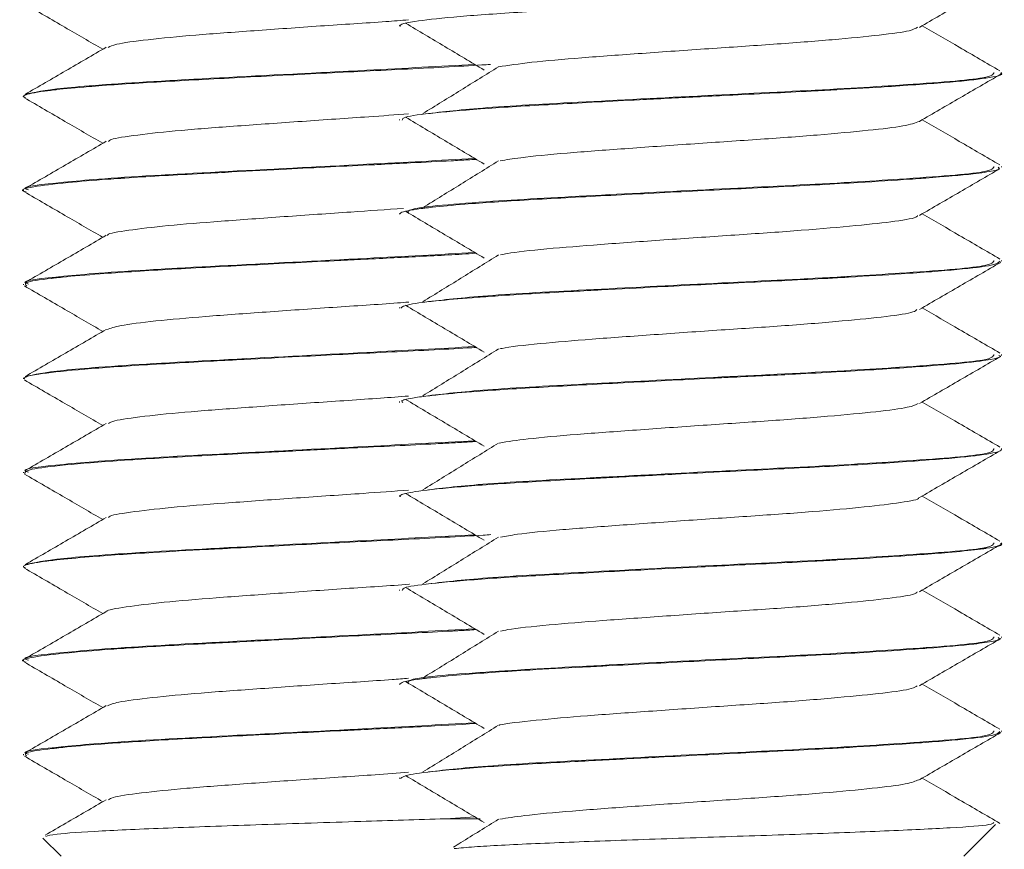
# Model space of a CAD drawing. Header units: millimetres. Extents: x 15 to 1486, y -3131 to -190.
# Tile 52 of 83: x 86 to 99, y -1435 to -1424. Entities that reach past the tile are written whole.
import ezdxf

# ---------------------------------------------------------------- set-up
doc = ezdxf.new("R2010")
doc.units = ezdxf.units.MM

msp = doc.modelspace()

# ---------------------------------------------------------------- linework, layer by layer
at = {"color": 7, "linetype": 'Continuous', "lineweight": 15}
for p, q in [((91.447, -1424.037), (91.447, -1424.046)), ((99.447, -1424.672), (99.447, -1424.662)), ((86.447, -1424.974), (86.447, -1424.984)), ((91.447, -1425.287), (91.447, -1425.297)), ((99.447, -1425.922), (99.447, -1425.912)), ((86.447, -1426.224), (86.447, -1426.234)), ((91.447, -1426.537), (91.447, -1426.546)), ((99.447, -1427.171), (99.447, -1427.162)), ((86.447, -1427.474), (86.447, -1427.484)), ((91.447, -1427.787), (91.447, -1427.797)), ((99.447, -1428.422), (99.447, -1428.412)), ((86.447, -1428.724), (86.447, -1428.734)), ((91.447, -1429.037), (91.447, -1429.047)), ((99.447, -1429.671), (99.447, -1429.662)), ((86.447, -1429.974), (86.447, -1429.984)), ((91.447, -1430.287), (91.447, -1430.296)), ((99.447, -1430.922), (99.447, -1430.912)), ((86.447, -1431.224), (86.447, -1431.234)), ((91.447, -1431.537), (91.447, -1431.547)), ((99.447, -1432.172), (99.447, -1432.162)), ((86.447, -1432.474), (86.447, -1432.484)), ((91.447, -1432.787), (91.447, -1432.796)), ((99.447, -1433.421), (99.447, -1433.412)), ((86.447, -1433.724), (86.447, -1433.734)), ((91.447, -1434.037), (91.447, -1434.047)), ((92.45, -1434.557), (92.057, -1434.58)), ((92.518, -1434.58), (92.057, -1434.58)), ((98.947, -1435.08), (99.37, -1434.658)), ((86.704, -1434.837), (86.947, -1435.08))]:
    msp.add_line(p, q, dxfattribs=at)
for points, knots in [([(91.463, -1424.046), (91.457, -1424.044), (91.444, -1424.04), (91.458, -1424.032), (91.488, -1424.014), (91.652, -1423.979), (92.119, -1423.926), (92.924, -1423.867), (93.638, -1423.828), (94.11, -1423.803), (94.481, -1423.783), (95.21, -1423.746), (96.264, -1423.693), (97.37, -1423.638), (98.311, -1423.577), (99.018, -1423.521), (99.365, -1423.47), (99.457, -1423.436), (99.445, -1423.422), (99.445, -1423.421)], [0, 0, 0, 0, 0.009527, 0.019723, 0.038431, 0.101293, 0.194085, 0.286384, 0.378676, 0.388537, 0.407436, 0.472254, 0.564912, 0.656571, 0.750138, 0.841911, 0.934435, 0.995441, 1, 1, 1, 1]), ([(98.357, -1424.063), (98.537, -1423.958), (98.897, -1423.749), (99.257, -1423.541), (99.437, -1423.436)], [0, 0, 0, 0, 0.499672, 1, 1, 1, 1]), ([(86.458, -1423.749), (86.638, -1423.853), (86.985, -1424.055), (87.333, -1424.257), (87.501, -1424.354)], [0, 0, 0, 0, 0.517951, 1, 1, 1, 1]), ([(91.566, -1423.963), (91.466, -1423.971), (91.106, -1423.999), (90.384, -1424.044), (89.508, -1424.108), (88.705, -1424.165), (88.073, -1424.227), (87.667, -1424.282), (87.6, -1424.315), (87.572, -1424.329)], [0, 0, 0, 0, 0.06198, 0.225562, 0.392073, 0.554907, 0.720543, 0.886077, 1, 1, 1, 1]), ([(91.526, -1424.007), (91.7, -1424.111), (92.047, -1424.318), (92.397, -1424.526), (92.571, -1424.63)], [0, 0, 0, 0, 0.500049, 1, 1, 1, 1]), ([(98.332, -1424.062), (98.306, -1424.077), (98.247, -1424.113), (97.849, -1424.165), (97.228, -1424.227), (96.434, -1424.288), (95.552, -1424.346), (94.662, -1424.409), (93.846, -1424.467), (93.165, -1424.527), (92.893, -1424.568), (92.759, -1424.588)], [0, 0, 0, 0, 0.084764, 0.198351, 0.313893, 0.429363, 0.542996, 0.659162, 0.773184, 0.888163, 1, 1, 1, 1]), ([(99.428, -1424.642), (99.247, -1424.537), (98.903, -1424.337), (98.558, -1424.137), (98.394, -1424.042)], [0, 0, 0, 0, 0.52256, 1, 1, 1, 1]), ([(87.547, -1424.327), (87.367, -1424.432), (87.007, -1424.641), (86.647, -1424.85), (86.467, -1424.954)], [0, 0, 0, 0, 0.499663, 1, 1, 1, 1]), ([(86.473, -1424.999), (86.463, -1424.995), (86.434, -1424.984), (86.474, -1424.954), (86.597, -1424.927), (86.792, -1424.902), (86.958, -1424.882), (87.355, -1424.845), (87.979, -1424.802), (88.643, -1424.766), (89.359, -1424.727), (90.33, -1424.677), (91.487, -1424.62), (92.278, -1424.58), (92.616, -1424.558), (92.653, -1424.556)], [0, 0, 0, 0, 0.026702, 0.072944, 0.201524, 0.216748, 0.243771, 0.333082, 0.463883, 0.527954, 0.593018, 0.724717, 0.854317, 0.984175, 1, 1, 1, 1]), ([(92.447, -1424.556), (91.98, -1424.581), (90.92, -1424.639), (88.99, -1424.735), (87.659, -1424.81), (86.773, -1424.887), (86.592, -1424.927), (86.468, -1424.954)], [0, 0, 0, 0, 0.19517, 0.44328, 0.688136, 0.787975, 1, 1, 1, 1]), ([(92.762, -1424.587), (92.595, -1424.69), (92.261, -1424.898), (91.924, -1425.105), (91.756, -1425.209)], [0, 0, 0, 0, 0.499949, 1, 1, 1, 1]), ([(91.482, -1425.297), (91.485, -1425.283), (91.49, -1425.25), (91.885, -1425.2), (92.576, -1425.139), (93.522, -1425.084), (94.498, -1425.032), (95.275, -1424.993), (96.048, -1424.954), (96.607, -1424.927), (97.074, -1424.902), (97.428, -1424.882), (98.049, -1424.845), (98.635, -1424.802), (99.034, -1424.766), (99.321, -1424.727), (99.492, -1424.694), (99.437, -1424.673), (99.433, -1424.672)], [0, 0, 0, 0, 0.0652, 0.156852, 0.250402, 0.342149, 0.434667, 0.495454, 0.52829, 0.619596, 0.630407, 0.649596, 0.713017, 0.805899, 0.851396, 0.897599, 0.991119, 1, 1, 1, 1]), ([(99.348, -1424.662), (99.339, -1424.686), (99.318, -1424.744), (98.415, -1424.81), (97.222, -1424.887), (95.834, -1424.953), (94.111, -1425.043), (92.572, -1425.123), (92.074, -1425.18), (91.83, -1425.208)], [0, 0, 0, 0, 0.130048, 0.3088321, 0.3817308, 0.5371758, 0.6952308, 0.8505777, 1, 1, 1, 1]), ([(98.357, -1425.313), (98.537, -1425.208), (98.897, -1424.999), (99.257, -1424.791), (99.437, -1424.686)], [0, 0, 0, 0, 0.4996717, 1, 1, 1, 1]), ([(86.458, -1424.999), (86.638, -1425.103), (86.985, -1425.305), (87.333, -1425.507), (87.501, -1425.604)], [0, 0, 0, 0, 0.517951, 1, 1, 1, 1]), ([(91.566, -1425.213), (91.392, -1425.226), (90.944, -1425.258), (90.142, -1425.312), (89.279, -1425.374), (88.511, -1425.431), (87.939, -1425.494), (87.614, -1425.542), (87.586, -1425.57), (87.578, -1425.579)], [0, 0, 0, 0, 0.105604, 0.270901, 0.437154, 0.600048, 0.76667, 0.931103, 1, 1, 1, 1]), ([(91.526, -1425.257), (91.7, -1425.361), (92.047, -1425.568), (92.397, -1425.776), (92.571, -1425.88)], [0, 0, 0, 0, 0.500049, 1, 1, 1, 1]), ([(98.357, -1425.312), (98.301, -1425.333), (98.189, -1425.374), (97.7, -1425.431), (97.026, -1425.494), (96.201, -1425.554), (95.308, -1425.613), (94.429, -1425.676), (93.648, -1425.733), (93.066, -1425.789), (92.866, -1425.823), (92.784, -1425.837)], [0, 0, 0, 0, 0.115136, 0.2288203, 0.3451068, 0.459866, 0.5745359, 0.6908462, 0.8045471, 0.9205313, 1, 1, 1, 1]), ([(99.428, -1425.892), (99.247, -1425.787), (98.903, -1425.587), (98.558, -1425.387), (98.394, -1425.292)], [0, 0, 0, 0, 0.52256, 1, 1, 1, 1]), ([(87.547, -1425.577), (87.367, -1425.682), (87.007, -1425.891), (86.647, -1426.1), (86.467, -1426.204)], [0, 0, 0, 0, 0.499663, 1, 1, 1, 1]), ([(86.481, -1426.249), (86.469, -1426.246), (86.384, -1426.223), (86.55, -1426.183), (86.95, -1426.13), (87.415, -1426.092), (87.688, -1426.073), (87.764, -1426.068), (87.786, -1426.066), (88.079, -1426.046), (88.521, -1426.022), (89.236, -1425.984), (89.996, -1425.944), (90.658, -1425.91), (91.06, -1425.891), (91.115, -1425.888), (91.296, -1425.879), (91.651, -1425.862), (91.999, -1425.844), (92.279, -1425.828), (92.395, -1425.822), (92.463, -1425.817), (92.466, -1425.817)], [0, 0, 0, 0, 0.021479, 0.154404, 0.28763, 0.386353, 0.412445, 0.419652, 0.421796, 0.422967, 0.554975, 0.601346, 0.689663, 0.824133, 0.826361, 0.830305, 0.843339, 0.889976, 0.956464, 0.97093, 0.998329, 1, 1, 1, 1]), ([(92.447, -1425.806), (91.98, -1425.831), (90.919, -1425.889), (88.995, -1425.985), (87.643, -1426.06), (86.802, -1426.137), (86.384, -1426.182), (86.492, -1426.217), (86.512, -1426.224)], [0, 0, 0, 0, 0.186007, 0.422469, 0.655829, 0.750981, 0.953878, 1, 1, 1, 1]), ([(91.45, -1426.546), (91.452, -1426.54), (91.462, -1426.515), (91.599, -1426.489), (91.793, -1426.464), (91.96, -1426.445), (92.358, -1426.407), (93.124, -1426.355), (94.176, -1426.3), (95.332, -1426.239), (96.5, -1426.183), (97.483, -1426.13), (98.077, -1426.092), (98.344, -1426.073), (98.414, -1426.068), (98.434, -1426.066), (98.693, -1426.046), (98.986, -1426.022), (99.272, -1425.984), (99.436, -1425.954), (99.414, -1425.931), (99.404, -1425.922)], [0, 0, 0, 0, 0.02882, 0.12012, 0.130866, 0.150034, 0.213543, 0.306412, 0.397878, 0.491396, 0.58341, 0.675632, 0.74397, 0.762032, 0.767021, 0.768505, 0.769315, 0.860694, 0.892793, 0.953928, 1, 1, 1, 1]), ([(99.348, -1425.912), (99.339, -1425.936), (99.318, -1425.994), (98.415, -1426.06), (97.221, -1426.137), (95.839, -1426.203), (94.091, -1426.293), (92.53, -1426.379), (91.52, -1426.464), (91.557, -1426.518), (91.57, -1426.537)], [0, 0, 0, 0, 0.113602, 0.269778, 0.333458, 0.469245, 0.607313, 0.743015, 0.90468, 1, 1, 1, 1]), ([(92.762, -1425.837), (92.595, -1425.94), (92.261, -1426.148), (91.924, -1426.355), (91.756, -1426.459)], [0, 0, 0, 0, 0.499949, 1, 1, 1, 1]), ([(98.357, -1426.563), (98.537, -1426.458), (98.894, -1426.251), (99.25, -1426.044), (99.427, -1425.942)], [0, 0, 0, 0, 0.5040627, 1, 1, 1, 1]), ([(86.458, -1426.249), (86.638, -1426.353), (86.985, -1426.555), (87.333, -1426.757), (87.501, -1426.854)], [0, 0, 0, 0, 0.517951, 1, 1, 1, 1]), ([(91.5, -1426.469), (91.269, -1426.485), (90.756, -1426.52), (89.902, -1426.579), (89.058, -1426.64), (88.331, -1426.698), (87.825, -1426.761), (87.565, -1426.802), (87.563, -1426.825), (87.563, -1426.828)], [0, 0, 0, 0, 0.137701, 0.306612, 0.474372, 0.640529, 0.809919, 0.975666, 1, 1, 1, 1]), ([(91.526, -1426.507), (91.7, -1426.611), (92.047, -1426.818), (92.397, -1427.026), (92.571, -1427.13)], [0, 0, 0, 0, 0.500049, 1, 1, 1, 1]), ([(98.331, -1426.563), (98.331, -1426.568), (98.329, -1426.594), (98.059, -1426.64), (97.541, -1426.698), (96.812, -1426.761), (95.962, -1426.819), (95.066, -1426.88), (94.201, -1426.942), (93.463, -1426.999), (92.972, -1427.05), (92.831, -1427.078), (92.79, -1427.086)], [0, 0, 0, 0, 0.030446, 0.145863, 0.260178, 0.376717, 0.49075, 0.606523, 0.722485, 0.836396, 0.952901, 1, 1, 1, 1]), ([(99.428, -1427.142), (99.247, -1427.037), (98.903, -1426.837), (98.558, -1426.637), (98.394, -1426.542)], [0, 0, 0, 0, 0.52256, 1, 1, 1, 1]), ([(87.547, -1426.827), (87.367, -1426.932), (87.007, -1427.141), (86.647, -1427.35), (86.467, -1427.454)], [0, 0, 0, 0, 0.4996634, 1, 1, 1, 1]), ([(92.447, -1427.056), (91.98, -1427.081), (90.919, -1427.139), (88.995, -1427.235), (87.643, -1427.31), (86.802, -1427.387), (86.384, -1427.432), (86.492, -1427.467), (86.512, -1427.474)], [0, 0, 0, 0, 0.186007, 0.422469, 0.655829, 0.750981, 0.953878, 1, 1, 1, 1]), ([(86.489, -1427.499), (86.473, -1427.484), (86.437, -1427.45), (86.66, -1427.417), (86.827, -1427.398), (86.839, -1427.396), (86.884, -1427.391), (87.062, -1427.372), (87.501, -1427.334), (88.324, -1427.281), (89.404, -1427.225), (90.227, -1427.182), (90.734, -1427.157), (91.116, -1427.138), (91.739, -1427.108), (92.218, -1427.081), (92.465, -1427.066)], [0, 0, 0, 0, 0.100791, 0.23385, 0.234916, 0.236968, 0.244028, 0.269975, 0.369, 0.502229, 0.634867, 0.769839, 0.783683, 0.810382, 0.902206, 1, 1, 1, 1]), ([(92.762, -1427.087), (92.595, -1427.19), (92.261, -1427.398), (91.924, -1427.605), (91.756, -1427.709)], [0, 0, 0, 0, 0.499949, 1, 1, 1, 1]), ([(91.461, -1427.797), (91.482, -1427.779), (91.524, -1427.744), (91.927, -1427.697), (92.386, -1427.657), (92.958, -1427.616), (93.525, -1427.584), (94.24, -1427.546), (94.997, -1427.506), (96.038, -1427.454), (96.791, -1427.417), (97.148, -1427.398), (97.175, -1427.396), (97.266, -1427.391), (97.604, -1427.372), (98.217, -1427.334), (98.898, -1427.281), (99.37, -1427.227), (99.411, -1427.189), (99.43, -1427.171)], [0, 0, 0, 0, 0.083701, 0.16903, 0.233821, 0.269844, 0.361214, 0.393219, 0.454452, 0.546661, 0.638864, 0.639602, 0.641024, 0.645916, 0.663896, 0.732514, 0.824833, 0.916744, 1, 1, 1, 1]), ([(99.348, -1427.162), (99.339, -1427.186), (99.318, -1427.244), (98.415, -1427.31), (97.222, -1427.387), (95.834, -1427.453), (94.111, -1427.543), (92.572, -1427.623), (92.074, -1427.68), (91.83, -1427.708)], [0, 0, 0, 0, 0.130048, 0.3088321, 0.3817308, 0.5371758, 0.6952308, 0.8505777, 1, 1, 1, 1]), ([(98.357, -1427.813), (98.537, -1427.708), (98.897, -1427.499), (99.257, -1427.291), (99.437, -1427.186)], [0, 0, 0, 0, 0.499672, 1, 1, 1, 1]), ([(86.458, -1427.499), (86.638, -1427.603), (86.985, -1427.805), (87.333, -1428.007), (87.501, -1428.104)], [0, 0, 0, 0, 0.517951, 1, 1, 1, 1]), ([(91.568, -1427.714), (91.519, -1427.718), (91.215, -1427.742), (90.549, -1427.783), (89.668, -1427.847), (88.844, -1427.905), (88.175, -1427.965), (87.707, -1428.025), (87.604, -1428.062), (87.556, -1428.079)], [0, 0, 0, 0, 0.031552, 0.194324, 0.360731, 0.524085, 0.688776, 0.854792, 1, 1, 1, 1]), ([(91.526, -1427.757), (91.7, -1427.861), (92.047, -1428.068), (92.397, -1428.276), (92.571, -1428.38)], [0, 0, 0, 0, 0.5000494, 1, 1, 1, 1]), ([(98.324, -1427.812), (98.313, -1427.824), (98.282, -1427.855), (97.941, -1427.905), (97.36, -1427.965), (96.591, -1428.028), (95.719, -1428.084), (94.826, -1428.147), (93.982, -1428.207), (93.295, -1428.266), (92.881, -1428.311), (92.788, -1428.334), (92.777, -1428.336)], [0, 0, 0, 0, 0.06284, 0.17723, 0.292556, 0.408809, 0.522601, 0.638957, 0.754043, 0.868654, 0.985142, 1, 1, 1, 1]), ([(99.428, -1428.392), (99.247, -1428.287), (98.903, -1428.087), (98.558, -1427.887), (98.394, -1427.792)], [0, 0, 0, 0, 0.52256, 1, 1, 1, 1]), ([(87.547, -1428.077), (87.367, -1428.182), (87.007, -1428.391), (86.647, -1428.6), (86.467, -1428.704)], [0, 0, 0, 0, 0.499663, 1, 1, 1, 1]), ([(86.465, -1428.734), (86.458, -1428.732), (86.445, -1428.727), (86.459, -1428.719), (86.489, -1428.701), (86.654, -1428.666), (87.129, -1428.613), (87.939, -1428.553), (88.744, -1428.51), (89.477, -1428.471), (90.249, -1428.431), (91.266, -1428.38), (92.085, -1428.341), (92.427, -1428.319), (92.466, -1428.317)], [0, 0, 0, 0, 0.015907, 0.029784, 0.057275, 0.152955, 0.291622, 0.430951, 0.567359, 0.618615, 0.707196, 0.84557, 0.98254, 1, 1, 1, 1]), ([(92.447, -1428.306), (91.98, -1428.331), (90.92, -1428.389), (88.99, -1428.485), (87.659, -1428.56), (86.773, -1428.637), (86.592, -1428.677), (86.468, -1428.704)], [0, 0, 0, 0, 0.19517, 0.44328, 0.688136, 0.787975, 1, 1, 1, 1]), ([(91.49, -1429.047), (91.476, -1429.036), (91.462, -1429.026), (91.493, -1429.016), (91.495, -1429.016), (91.503, -1429.013), (91.535, -1429.004), (91.623, -1428.987), (91.756, -1428.969), (91.892, -1428.953), (92.079, -1428.933), (92.515, -1428.895), (93.328, -1428.844), (94.408, -1428.787), (95.23, -1428.745), (95.736, -1428.719), (96.118, -1428.701), (96.837, -1428.666), (97.784, -1428.613), (98.634, -1428.553), (99.1, -1428.51), (99.338, -1428.471), (99.458, -1428.445), (99.423, -1428.427), (99.413, -1428.422)], [0, 0, 0, 0, 0.047748, 0.0481, 0.048785, 0.051154, 0.059885, 0.093311, 0.139345, 0.148843, 0.167637, 0.23301, 0.325311, 0.417227, 0.510747, 0.520033, 0.538429, 0.602454, 0.695244, 0.788477, 0.879756, 0.914055, 0.97333, 1, 1, 1, 1]), ([(92.762, -1428.337), (92.595, -1428.44), (92.261, -1428.648), (91.924, -1428.855), (91.756, -1428.959)], [0, 0, 0, 0, 0.499949, 1, 1, 1, 1]), ([(99.348, -1428.412), (99.339, -1428.436), (99.318, -1428.494), (98.415, -1428.56), (97.222, -1428.637), (95.834, -1428.703), (94.111, -1428.793), (92.572, -1428.873), (92.074, -1428.93), (91.83, -1428.958)], [0, 0, 0, 0, 0.130048, 0.308832, 0.381731, 0.537176, 0.695231, 0.850578, 1, 1, 1, 1]), ([(98.357, -1429.063), (98.537, -1428.958), (98.897, -1428.749), (99.257, -1428.541), (99.437, -1428.436)], [0, 0, 0, 0, 0.499672, 1, 1, 1, 1]), ([(86.458, -1428.749), (86.638, -1428.853), (86.985, -1429.055), (87.333, -1429.257), (87.501, -1429.354)], [0, 0, 0, 0, 0.517951, 1, 1, 1, 1]), ([(91.566, -1428.963), (91.443, -1428.972), (91.055, -1429.002), (90.307, -1429.05), (89.435, -1429.113), (88.643, -1429.17), (88.029, -1429.232), (87.65, -1429.285), (87.596, -1429.317), (87.576, -1429.329)], [0, 0, 0, 0, 0.0758481, 0.2399439, 0.4064146, 0.5691498, 0.7351369, 0.9003618, 1, 1, 1, 1]), ([(91.526, -1429.007), (91.7, -1429.111), (92.047, -1429.318), (92.397, -1429.526), (92.571, -1429.63)], [0, 0, 0, 0, 0.500049, 1, 1, 1, 1]), ([(98.339, -1429.062), (98.305, -1429.079), (98.23, -1429.117), (97.804, -1429.17), (97.166, -1429.232), (96.361, -1429.293), (95.475, -1429.351), (94.588, -1429.415), (93.782, -1429.472), (93.133, -1429.531), (92.885, -1429.569), (92.769, -1429.587)], [0, 0, 0, 0, 0.09494, 0.208419, 0.324165, 0.43938, 0.553201, 0.669383, 0.783165, 0.89843, 1, 1, 1, 1]), ([(99.428, -1429.642), (99.247, -1429.537), (98.903, -1429.337), (98.558, -1429.137), (98.394, -1429.042)], [0, 0, 0, 0, 0.52256, 1, 1, 1, 1]), ([(87.547, -1429.327), (87.367, -1429.432), (87.007, -1429.641), (86.647, -1429.85), (86.467, -1429.954)], [0, 0, 0, 0, 0.4996634, 1, 1, 1, 1]), ([(92.447, -1429.556), (91.98, -1429.581), (90.919, -1429.639), (88.995, -1429.735), (87.643, -1429.81), (86.802, -1429.887), (86.384, -1429.932), (86.492, -1429.967), (86.512, -1429.974)], [0, 0, 0, 0, 0.186007, 0.422469, 0.655829, 0.750981, 0.953878, 1, 1, 1, 1]), ([(86.463, -1429.999), (86.464, -1429.98), (86.466, -1429.942), (86.888, -1429.887), (87.587, -1429.826), (88.535, -1429.77), (89.509, -1429.719), (90.287, -1429.68), (91.059, -1429.64), (91.62, -1429.614), (92.085, -1429.589), (92.271, -1429.579), (92.401, -1429.571), (92.466, -1429.567)], [0, 0, 0, 0, 0.129169, 0.261604, 0.396741, 0.529232, 0.662928, 0.749882, 0.798154, 0.930042, 0.945382, 0.973015, 1, 1, 1, 1]), ([(92.762, -1429.587), (92.595, -1429.69), (92.261, -1429.898), (91.924, -1430.105), (91.756, -1430.209)], [0, 0, 0, 0, 0.499949, 1, 1, 1, 1]), ([(91.465, -1430.296), (91.457, -1430.294), (91.447, -1430.291), (91.452, -1430.287), (91.457, -1430.281), (91.492, -1430.263), (91.653, -1430.228), (92.131, -1430.175), (92.939, -1430.116), (93.653, -1430.077), (94.124, -1430.052), (94.495, -1430.033), (95.226, -1429.995), (96.282, -1429.942), (97.387, -1429.887), (98.325, -1429.826), (99.027, -1429.77), (99.368, -1429.719), (99.457, -1429.686), (99.446, -1429.672), (99.445, -1429.671)], [0, 0, 0, 0, 0.011022, 0.014346, 0.020001, 0.038298, 0.102753, 0.195587, 0.287877, 0.38016, 0.38959, 0.40835, 0.473756, 0.566373, 0.65807, 0.751638, 0.843374, 0.935945, 0.996151, 1, 1, 1, 1]), ([(99.348, -1429.662), (99.339, -1429.686), (99.318, -1429.744), (98.415, -1429.81), (97.222, -1429.887), (95.834, -1429.953), (94.111, -1430.043), (92.572, -1430.123), (92.074, -1430.18), (91.83, -1430.208)], [0, 0, 0, 0, 0.130048, 0.308832, 0.381731, 0.537176, 0.695231, 0.850578, 1, 1, 1, 1]), ([(98.357, -1430.313), (98.537, -1430.208), (98.897, -1429.999), (99.257, -1429.791), (99.437, -1429.686)], [0, 0, 0, 0, 0.499672, 1, 1, 1, 1]), ([(86.458, -1429.999), (86.638, -1430.103), (86.985, -1430.305), (87.333, -1430.507), (87.501, -1430.604)], [0, 0, 0, 0, 0.517951, 1, 1, 1, 1]), ([(91.567, -1430.214), (91.368, -1430.228), (90.893, -1430.262), (90.066, -1430.317), (89.208, -1430.379), (88.453, -1430.436), (87.901, -1430.5), (87.598, -1430.545), (87.58, -1430.572), (87.576, -1430.578)], [0, 0, 0, 0, 0.119263, 0.285053, 0.45114, 0.614271, 0.78112, 0.945181, 1, 1, 1, 1]), ([(91.526, -1430.257), (91.7, -1430.361), (92.047, -1430.568), (92.397, -1430.776), (92.571, -1430.88)], [0, 0, 0, 0, 0.500049, 1, 1, 1, 1]), ([(98.348, -1430.313), (98.349, -1430.314), (98.359, -1430.336), (98.129, -1430.379), (97.658, -1430.436), (96.958, -1430.5), (96.127, -1430.558), (95.232, -1430.618), (94.356, -1430.681), (93.588, -1430.738), (93.036, -1430.792), (92.856, -1430.825), (92.788, -1430.837)], [0, 0, 0, 0, 0.008293, 0.124253, 0.238148, 0.354639, 0.469184, 0.584322, 0.700647, 0.814426, 0.930699, 1, 1, 1, 1]), ([(99.428, -1430.892), (99.247, -1430.787), (98.903, -1430.587), (98.558, -1430.387), (98.394, -1430.292)], [0, 0, 0, 0, 0.52256, 1, 1, 1, 1]), ([(87.547, -1430.577), (87.367, -1430.682), (87.007, -1430.891), (86.647, -1431.1), (86.467, -1431.204)], [0, 0, 0, 0, 0.499663, 1, 1, 1, 1]), ([(86.473, -1431.249), (86.463, -1431.245), (86.434, -1431.233), (86.476, -1431.203), (86.602, -1431.176), (86.798, -1431.151), (86.966, -1431.132), (87.367, -1431.094), (88.052, -1431.047), (88.7, -1431.012), (89.044, -1430.994), (89.151, -1430.988), (89.556, -1430.967), (90.349, -1430.926), (91.505, -1430.869), (92.291, -1430.829), (92.627, -1430.807), (92.661, -1430.805)], [0, 0, 0, 0, 0.027704, 0.074975, 0.203423, 0.218274, 0.245158, 0.334892, 0.465516, 0.556334, 0.582022, 0.589919, 0.594517, 0.726102, 0.855509, 0.985316, 1, 1, 1, 1]), ([(92.447, -1430.806), (91.98, -1430.831), (90.92, -1430.889), (88.99, -1430.985), (87.659, -1431.06), (86.773, -1431.137), (86.592, -1431.177), (86.468, -1431.204)], [0, 0, 0, 0, 0.19517, 0.44328, 0.688136, 0.787975, 1, 1, 1, 1]), ([(92.762, -1430.837), (92.595, -1430.94), (92.261, -1431.148), (91.924, -1431.355), (91.756, -1431.459)], [0, 0, 0, 0, 0.499949, 1, 1, 1, 1]), ([(91.481, -1431.547), (91.485, -1431.533), (91.493, -1431.499), (91.894, -1431.449), (92.589, -1431.388), (93.539, -1431.333), (94.513, -1431.282), (95.291, -1431.242), (96.063, -1431.203), (96.623, -1431.176), (97.089, -1431.151), (97.442, -1431.132), (98.063, -1431.094), (98.703, -1431.047), (99.059, -1431.012), (99.194, -1430.994), (99.231, -1430.988), (99.366, -1430.967), (99.494, -1430.944), (99.439, -1430.923), (99.435, -1430.922)], [0, 0, 0, 0, 0.0666701, 0.1583605, 0.2519131, 0.3436236, 0.4361895, 0.4961988, 0.5297987, 0.6210998, 0.631656, 0.650765, 0.7145481, 0.8073955, 0.8719489, 0.8902079, 0.895821, 0.8990891, 0.9926195, 1, 1, 1, 1]), ([(99.348, -1430.912), (99.339, -1430.936), (99.318, -1430.994), (98.415, -1431.06), (97.222, -1431.137), (95.834, -1431.203), (94.111, -1431.293), (92.572, -1431.373), (92.074, -1431.43), (91.83, -1431.458)], [0, 0, 0, 0, 0.130048, 0.308832, 0.381731, 0.537176, 0.695231, 0.850578, 1, 1, 1, 1]), ([(98.357, -1431.563), (98.537, -1431.458), (98.897, -1431.249), (99.257, -1431.041), (99.437, -1430.936)], [0, 0, 0, 0, 0.499672, 1, 1, 1, 1]), ([(86.458, -1431.249), (86.638, -1431.353), (86.985, -1431.555), (87.333, -1431.757), (87.501, -1431.854)], [0, 0, 0, 0, 0.517951, 1, 1, 1, 1]), ([(91.576, -1431.464), (91.575, -1431.464), (91.325, -1431.484), (90.713, -1431.521), (89.831, -1431.585), (88.989, -1431.644), (88.277, -1431.703), (87.793, -1431.767), (87.551, -1431.805), (87.554, -1431.826), (87.554, -1431.828)], [0, 0, 0, 0, 0.001082, 0.164163, 0.330914, 0.495872, 0.660111, 0.827063, 0.990283, 1, 1, 1, 1]), ([(91.526, -1431.507), (91.7, -1431.611), (92.047, -1431.818), (92.397, -1432.026), (92.571, -1432.13)], [0, 0, 0, 0, 0.500049, 1, 1, 1, 1]), ([(98.327, -1431.563), (98.324, -1431.57), (98.315, -1431.598), (98.024, -1431.645), (97.485, -1431.703), (96.744, -1431.767), (95.886, -1431.823), (94.99, -1431.886), (94.131, -1431.947), (93.408, -1432.004), (92.943, -1432.054), (92.818, -1432.08), (92.788, -1432.086)], [0, 0, 0, 0, 0.040654, 0.155758, 0.2703599, 0.3868548, 0.5007464, 0.6167484, 0.7324772, 0.846545, 0.9630903, 1, 1, 1, 1]), ([(99.428, -1432.142), (99.247, -1432.037), (98.903, -1431.837), (98.558, -1431.637), (98.394, -1431.542)], [0, 0, 0, 0, 0.52256, 1, 1, 1, 1]), ([(87.547, -1431.827), (87.367, -1431.932), (87.007, -1432.141), (86.647, -1432.35), (86.467, -1432.454)], [0, 0, 0, 0, 0.499663, 1, 1, 1, 1]), ([(86.483, -1432.499), (86.47, -1432.495), (86.385, -1432.472), (86.554, -1432.432), (86.957, -1432.38), (87.42, -1432.342), (87.69, -1432.323), (87.774, -1432.317), (88.086, -1432.296), (88.536, -1432.271), (89.252, -1432.233), (90.013, -1432.193), (90.863, -1432.15), (91.617, -1432.114), (91.988, -1432.094), (92.196, -1432.083), (92.298, -1432.077), (92.397, -1432.072), (92.463, -1432.067), (92.466, -1432.067)], [0, 0, 0, 0, 0.02368, 0.156536, 0.289836, 0.386019, 0.412743, 0.420744, 0.42517, 0.557155, 0.602996, 0.69189, 0.826316, 0.892102, 0.958635, 0.963348, 0.971554, 0.998441, 1, 1, 1, 1]), ([(92.447, -1432.056), (91.98, -1432.081), (90.919, -1432.139), (88.995, -1432.235), (87.643, -1432.31), (86.802, -1432.387), (86.384, -1432.432), (86.492, -1432.467), (86.512, -1432.474)], [0, 0, 0, 0, 0.186007, 0.422469, 0.655829, 0.750981, 0.953878, 1, 1, 1, 1]), ([(92.762, -1432.087), (92.595, -1432.19), (92.261, -1432.398), (91.924, -1432.605), (91.756, -1432.709)], [0, 0, 0, 0, 0.499949, 1, 1, 1, 1]), ([(91.449, -1432.796), (91.452, -1432.79), (91.464, -1432.764), (91.604, -1432.738), (91.8, -1432.714), (91.968, -1432.694), (92.369, -1432.656), (93.055, -1432.61), (93.7, -1432.574), (94.057, -1432.556), (94.536, -1432.531), (95.351, -1432.488), (96.518, -1432.432), (97.493, -1432.38), (98.081, -1432.342), (98.346, -1432.323), (98.423, -1432.317), (98.699, -1432.296), (98.994, -1432.271), (99.277, -1432.233), (99.438, -1432.203), (99.414, -1432.181), (99.405, -1432.172)], [0, 0, 0, 0, 0.030308, 0.121582, 0.132071, 0.151155, 0.21501, 0.307822, 0.371776, 0.390178, 0.3995, 0.493006, 0.584951, 0.677204, 0.743769, 0.762264, 0.767802, 0.770865, 0.862208, 0.893933, 0.955454, 1, 1, 1, 1]), ([(99.348, -1432.162), (99.339, -1432.186), (99.318, -1432.244), (98.415, -1432.31), (97.221, -1432.387), (95.839, -1432.453), (94.091, -1432.543), (92.53, -1432.629), (91.52, -1432.714), (91.557, -1432.768), (91.57, -1432.787)], [0, 0, 0, 0, 0.113602, 0.269778, 0.333458, 0.469245, 0.607313, 0.743015, 0.90468, 1, 1, 1, 1]), ([(98.357, -1432.813), (98.537, -1432.708), (98.897, -1432.499), (99.257, -1432.291), (99.437, -1432.186)], [0, 0, 0, 0, 0.499672, 1, 1, 1, 1]), ([(86.458, -1432.499), (86.638, -1432.603), (86.985, -1432.805), (87.333, -1433.007), (87.501, -1433.104)], [0, 0, 0, 0, 0.517951, 1, 1, 1, 1]), ([(91.565, -1432.714), (91.494, -1432.719), (91.164, -1432.745), (90.473, -1432.788), (89.594, -1432.852), (88.779, -1432.909), (88.127, -1432.971), (87.688, -1433.028), (87.603, -1433.063), (87.565, -1433.079)], [0, 0, 0, 0, 0.045432, 0.208555, 0.375073, 0.538166, 0.703354, 0.86921, 1, 1, 1, 1]), ([(91.526, -1432.757), (91.7, -1432.861), (92.047, -1433.068), (92.397, -1433.276), (92.571, -1433.38)], [0, 0, 0, 0, 0.500049, 1, 1, 1, 1]), ([(98.326, -1432.812), (98.309, -1432.825), (98.266, -1432.859), (97.9, -1432.909), (97.3, -1432.97), (96.519, -1433.033), (95.642, -1433.09), (94.752, -1433.153), (93.915, -1433.212), (93.245, -1433.271), (92.854, -1433.315), (92.772, -1433.335), (92.769, -1433.336)], [0, 0, 0, 0, 0.073051, 0.187193, 0.302802, 0.418878, 0.532718, 0.649172, 0.763903, 0.878853, 0.995248, 1, 1, 1, 1]), ([(99.428, -1433.392), (99.247, -1433.287), (98.903, -1433.087), (98.558, -1432.887), (98.394, -1432.792)], [0, 0, 0, 0, 0.52256, 1, 1, 1, 1]), ([(87.547, -1433.077), (87.367, -1433.182), (87.007, -1433.391), (86.647, -1433.6), (86.467, -1433.704)], [0, 0, 0, 0, 0.499663, 1, 1, 1, 1]), ([(92.447, -1433.306), (91.98, -1433.331), (90.919, -1433.389), (88.995, -1433.485), (87.643, -1433.56), (86.802, -1433.637), (86.384, -1433.682), (86.492, -1433.717), (86.512, -1433.724)], [0, 0, 0, 0, 0.186007, 0.422469, 0.655829, 0.750981, 0.953878, 1, 1, 1, 1]), ([(86.487, -1433.749), (86.473, -1433.734), (86.439, -1433.699), (86.666, -1433.666), (86.831, -1433.647), (86.835, -1433.647), (86.846, -1433.646), (86.89, -1433.641), (87.07, -1433.621), (87.512, -1433.583), (88.34, -1433.53), (89.422, -1433.474), (90.218, -1433.433), (90.643, -1433.412), (90.753, -1433.406), (91.122, -1433.388), (91.745, -1433.358), (92.224, -1433.33), (92.465, -1433.316)], [0, 0, 0, 0, 0.102936, 0.235978, 0.236294, 0.236862, 0.238756, 0.245575, 0.27133, 0.371136, 0.504287, 0.636988, 0.771945, 0.776205, 0.78398, 0.810068, 0.904254, 1, 1, 1, 1]), ([(92.762, -1433.337), (92.595, -1433.44), (92.261, -1433.648), (91.924, -1433.855), (91.756, -1433.959)], [0, 0, 0, 0, 0.499949, 1, 1, 1, 1]), ([(91.458, -1434.047), (91.482, -1434.029), (91.528, -1433.993), (92, -1433.938), (92.748, -1433.877), (93.54, -1433.833), (94.256, -1433.795), (95.015, -1433.756), (96.057, -1433.703), (96.807, -1433.666), (97.157, -1433.647), (97.164, -1433.647), (97.189, -1433.646), (97.278, -1433.641), (97.617, -1433.621), (98.23, -1433.583), (98.908, -1433.53), (99.373, -1433.476), (99.41, -1433.439), (99.428, -1433.421)], [0, 0, 0, 0, 0.085405, 0.171922, 0.271128, 0.362508, 0.394156, 0.455803, 0.548032, 0.640253, 0.640471, 0.640865, 0.642178, 0.646905, 0.664758, 0.73394, 0.826237, 0.918222, 1, 1, 1, 1]), ([(99.348, -1433.412), (99.339, -1433.436), (99.318, -1433.494), (98.415, -1433.56), (97.222, -1433.637), (95.834, -1433.703), (94.111, -1433.793), (92.572, -1433.873), (92.074, -1433.93), (91.83, -1433.958)], [0, 0, 0, 0, 0.130048, 0.308832, 0.381731, 0.537176, 0.695231, 0.850578, 1, 1, 1, 1]), ([(98.357, -1434.063), (98.537, -1433.958), (98.897, -1433.749), (99.257, -1433.541), (99.437, -1433.436)], [0, 0, 0, 0, 0.499672, 1, 1, 1, 1]), ([(86.458, -1433.749), (86.638, -1433.853), (86.985, -1434.055), (87.333, -1434.257), (87.501, -1434.354)], [0, 0, 0, 0, 0.517951, 1, 1, 1, 1]), ([(91.566, -1433.963), (91.42, -1433.974), (91.004, -1434.005), (90.231, -1434.055), (89.362, -1434.118), (88.582, -1434.175), (87.987, -1434.238), (87.633, -1434.288), (87.592, -1434.318), (87.578, -1434.329)], [0, 0, 0, 0, 0.089567, 0.254235, 0.420629, 0.583376, 0.749678, 0.91456, 1, 1, 1, 1]), ([(91.526, -1434.007), (91.7, -1434.111), (92.047, -1434.318), (92.397, -1434.526), (92.571, -1434.63)], [0, 0, 0, 0, 0.500049, 1, 1, 1, 1]), ([(99.428, -1434.642), (99.247, -1434.537), (98.903, -1434.337), (98.558, -1434.137), (98.394, -1434.042)], [0, 0, 0, 0, 0.52256, 1, 1, 1, 1]), ([(98.348, -1434.062), (98.304, -1434.081), (98.213, -1434.12), (97.757, -1434.175), (97.102, -1434.238), (96.288, -1434.298), (95.398, -1434.356), (94.514, -1434.42), (93.72, -1434.477), (93.102, -1434.535), (92.877, -1434.571), (92.777, -1434.587)], [0, 0, 0, 0, 0.1051063, 0.2185348, 0.3344419, 0.4493594, 0.5634265, 0.6795797, 0.7931797, 0.9086877, 1, 1, 1, 1]), ([(87.547, -1434.327), (87.367, -1434.432), (87.096, -1434.589), (86.825, -1434.747), (86.733, -1434.8)], [0, 0, 0, 0, 0.6633, 1, 1, 1, 1]), ([(86.743, -1434.817), (86.775, -1434.806), (86.849, -1434.782), (87.447, -1434.742), (88.395, -1434.701), (89.607, -1434.659), (90.89, -1434.617), (91.685, -1434.592), (92.057, -1434.58)], [0, 0, 0, 0, 0.130495, 0.304409, 0.481583, 0.658635, 0.840198, 1, 1, 1, 1]), ([(92.762, -1434.587), (92.595, -1434.69), (92.396, -1434.814), (92.195, -1434.938), (92.163, -1434.958)], [0, 0, 0, 0, 0.838502, 1, 1, 1, 1]), ([(92.174, -1434.978), (92.253, -1434.97), (92.469, -1434.948), (93.221, -1434.91), (94.301, -1434.87), (95.547, -1434.826), (96.805, -1434.786), (97.947, -1434.742), (98.815, -1434.701), (99.322, -1434.664), (99.338, -1434.641), (99.344, -1434.632)], [0, 0, 0, 0, 0.067795, 0.186201, 0.304564, 0.425084, 0.546704, 0.66926, 0.794114, 0.918882, 1, 1, 1, 1])]:
    msp.add_open_spline(points, degree=3, knots=knots, dxfattribs=at)

doc.saveas('drawing.dxf')
